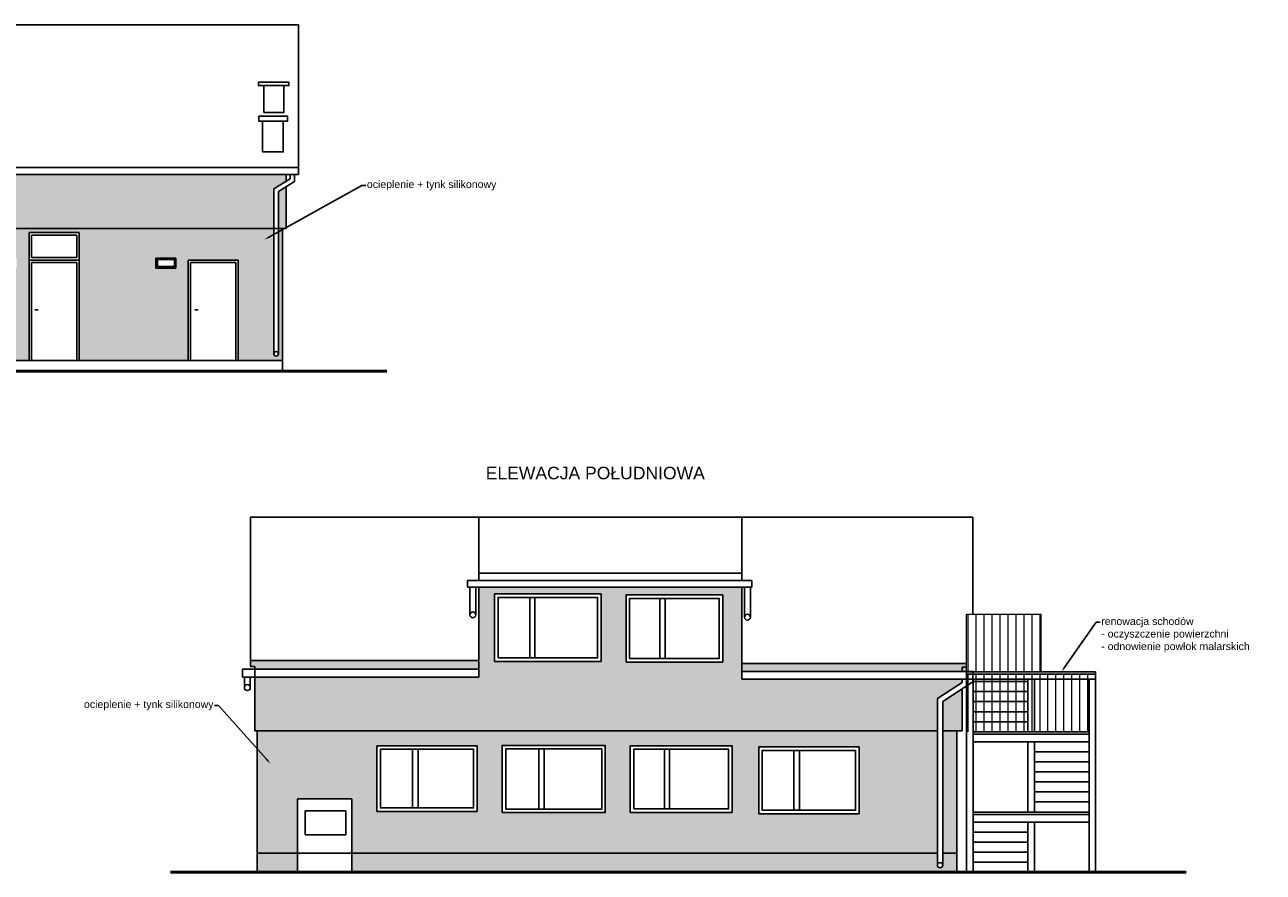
# Model space of a CAD drawing. Header units: metres. Extents: x 158874 to 185002, y -166493 to -154354.
# Tile 5 of 95: x 166640 to 169107, y -163693 to -162004. Entities that reach past the tile are written whole.
import ezdxf
from ezdxf import colors
from ezdxf.entities.mleader import LeaderData, LeaderLine
from ezdxf.math import Vec2, Vec3

# ---------------------------------------------------------------- set-up
doc = ezdxf.new("R2010")
doc.units = ezdxf.units.M
for name, color, linetype, lineweight in [('cienka25', 5, 'Continuous', 25), ('gruba50', 7, 'Continuous', 50), ('Wymiarowanie', 1, 'Continuous', 9), ('wymiarowanie9', 1, 'Continuous', 9)]:
    doc.layers.add(name, color=color, linetype=linetype, lineweight=lineweight)
doc.styles.add('Opisowy', font='arial.ttf')
doc.styles.get("Standard").update_dxf_attribs({"font": 'arial.ttf'})

msp = doc.modelspace()

# ---------------------------------------------------------------- hatches: boundary and pattern name
at = {"layer": 'wymiarowanie9', "ltscale": 0.2, "transparency": 33554508}
h = msp.add_hatch(color=8, dxfattribs=at)
h.dxf.hatch_style = 1
h.paths.add_polyline_path([(167136.0622569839, -162330.9470303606), (167160.1975007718, -162316.0494356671), (167160.1975007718, -162302.1205433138), (167156.2484273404, -162302.1205433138), (165758.6030036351, -162302.1205433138), (165758.6030036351, -162318.4870201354), (165778.7891739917, -162330.9470303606), (165778.7891739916, -162409.9061962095), (167136.0622569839, -162409.9061962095)])
h.paths.add_polyline_path([(166648.1984390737, -162472.7068534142), (166648.1984390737, -162417.7068534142), (166748.1984390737, -162417.7068534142), (166748.1984390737, -162472.7068534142), (166748.1984390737, -162672.7068534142), (166965.1984390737, -162672.7068534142), (166965.1984390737, -162472.7068534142), (167065.1984390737, -162472.7068534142), (167065.1984390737, -162672.7068534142), (167153.1984390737, -162672.7068534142), (167153.1984390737, -162411.8101060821), (167145.0823150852, -162416.3233309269), (167145.0823150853, -162659.582653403, -1), (167136.062256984, -162659.582653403), (167136.0622569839, -162409.9061962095), (165778.7891739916, -162409.9061962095), (165778.7891739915, -162659.582653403, -1), (165769.7691158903, -162659.582653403), (165769.7691158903, -162409.9061962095), (165758.6030036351, -162409.9061962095), (165758.6030036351, -162672.7068534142), (166648.1984390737, -162672.7068534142)])
h.paths.add_polyline_path([(166541.3252577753, -162560.3112230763), (166331.761169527, -162560.3112230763), (166331.761169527, -162452.0009904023), (166541.3252577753, -162452.0009904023)], flags=16)
h.paths.add_polyline_path([(166534.3252577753, -162553.3112230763), (166338.761169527, -162553.3112230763), (166338.761169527, -162459.0009904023), (166534.3252577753, -162459.0009904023)], flags=0)
h.paths.add_polyline_path([(166583.4357637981, -162488.7327229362), (166583.4357637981, -162468.7327229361), (166623.4357637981, -162468.7327229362), (166623.4357637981, -162488.7327229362)], flags=16)
h.paths.add_polyline_path([(166586.4357637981, -162485.7327229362), (166586.4357637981, -162471.7327229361), (166620.4357637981, -162471.7327229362), (166620.4357637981, -162485.7327229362)], flags=0)
h.paths.add_polyline_path([(166900.9721656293, -162488.7327229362), (166900.9721656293, -162468.7327229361), (166940.9721656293, -162468.7327229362), (166940.9721656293, -162488.7327229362)], flags=16)
h.paths.add_polyline_path([(166903.9721656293, -162485.7327229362), (166903.9721656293, -162471.7327229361), (166937.9721656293, -162471.7327229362), (166937.9721656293, -162485.7327229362)], flags=0)
h.paths.add_polyline_path([(166207.6956487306, -162519.7652110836), (166098.1149503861, -162519.7652110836), (166098.1149503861, -162464.5390710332), (166207.6956487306, -162464.5390710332)], flags=16)
h.paths.add_polyline_path([(166200.6956487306, -162512.7652110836), (166105.1149503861, -162512.7652110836), (166105.1149503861, -162471.5390710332), (166200.6956487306, -162471.5390710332)], flags=0)
h.paths.add_polyline_path([(166054.443971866, -162566.6038873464), (165974.618222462, -162566.6038873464), (165974.618222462, -162433.0219425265), (166054.4439718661, -162433.0219425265)], flags=16)
h.paths.add_polyline_path([(166047.443971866, -162559.6038873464), (165981.618222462, -162559.6038873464), (165981.618222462, -162440.0219425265), (166047.4439718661, -162440.0219425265)], flags=0)
h.paths.add_polyline_path([(167160.1975007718, -162326.6258850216), (167145.0823150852, -162335.9558056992), (167145.0823150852, -162409.9061962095), (167156.6222367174, -162409.9061962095), (167160.1975007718, -162407.918058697)], flags=17)
h.paths.add_polyline_path([(165769.7691158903, -162335.9558056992), (165758.6030036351, -162329.0634694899), (165758.6030036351, -162409.9061962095), (165769.7691158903, -162409.9061962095)], flags=0)
h = msp.add_hatch(color=8, dxfattribs=at)
h.dxf.hatch_style = 1
h.paths.add_polyline_path([(168458.2006545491, -163346.5646799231), (168507.7558856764, -163314.5258006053), (168507.7558856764, -163308.2448271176), (168068.2653979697, -163308.2448271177), (168068.2653979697, -163292.4904490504), (168060.9902005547, -163292.4904490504), (168516.3531831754, -163293.114472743), (168516.3531831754, -163276.7360709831), (168068.2653979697, -163276.7360709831), (168068.2653979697, -163124.5463956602), (167544.4026519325, -163124.5463956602), (167544.4026519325, -163270.9863843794), (167089.2678793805, -163270.9863843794), (167089.2678793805, -163282.9230940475), (167098.2015585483, -163282.9230940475), (167098.2015585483, -163288.3118620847), (167544.4026519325, -163288.3118620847), (167544.4026519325, -163303.9419275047), (167575.8832625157, -163272.6416076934), (167575.8832625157, -163137.9865060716), (167787.9097141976, -163137.9865060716), (167787.9097141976, -163272.6416076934), (167575.8832625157, -163272.6416076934), (167544.4026519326, -163303.982116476), (167098.2015585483, -163303.982116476), (167098.2015585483, -163411.0246013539), (168458.2006545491, -163411.0246013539)])
h.paths.add_polyline_path([(167837.7970440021, -163273.7189773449), (167837.7970440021, -163139.9981151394), (168030.3575632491, -163139.9981151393), (168030.3575632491, -163273.7189773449)], flags=16)
h.paths.add_polyline_path([(167844.7970440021, -163266.7189773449), (167844.7970440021, -163146.9981151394), (168023.3575632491, -163146.9981151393), (168023.3575632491, -163266.7189773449)], flags=0)
h.paths.add_polyline_path([(168507.7558856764, -163327.0291773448), (168468.700654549, -163352.279505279), (168468.700654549, -163411.0246013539), (168496.9615636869, -163411.0246013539), (168507.7558856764, -163411.0246013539)], flags=17)
h.paths.add_polyline_path([(168496.9615636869, -163411.0246013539), (168468.700654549, -163411.0246013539), (168468.700654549, -163654.8514367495), (168496.9615636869, -163654.8514367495)])
edge = h.paths.add_edge_path()
edge.add_line((168496.9615636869, -163654.8514367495), (168468.700654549, -163654.8514367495))
edge.add_line((168468.700654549, -163654.8514367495), (168468.700654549, -163678.5811392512))
edge.add_arc((168463.450654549, -163678.5811392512), 5.249999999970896, -180, 0, ccw=False)
edge.add_line((168458.2006545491, -163678.5811392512), (168458.2006545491, -163654.8514367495))
edge.add_line((168458.2006545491, -163654.8514367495), (167291.5796329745, -163654.8514367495))
edge.add_line((167291.5796329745, -163654.8514367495), (167291.5796329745, -163692.7133835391))
edge.add_line((167291.5796329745, -163692.7133835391), (168496.9615636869, -163692.7133835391))
edge.add_line((168496.9615636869, -163692.7133835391), (168496.9615636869, -163654.8514367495))
h.paths.add_polyline_path([(168458.2006545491, -163411.0246013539), (167102.979914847, -163411.0246013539), (167102.979914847, -163654.8514367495), (167182.7731875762, -163654.8514367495), (167182.7731875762, -163546.210575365), (167291.5796329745, -163546.210575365), (167291.5796329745, -163654.8514367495), (168458.200654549, -163654.8514367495)])
h.paths.add_polyline_path([(168302.1804518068, -163576.1317270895), (168102.123910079, -163576.1317270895), (168102.123910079, -163442.9785863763), (168302.1804518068, -163442.9785863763)], flags=16)
h.paths.add_polyline_path([(168295.1804518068, -163569.1317270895), (168109.123910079, -163569.1317270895), (168109.123910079, -163449.9785863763), (168295.1804518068, -163449.9785863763)], flags=0)
h.paths.add_polyline_path([(168049.003572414, -163573.448088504), (167846.1315961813, -163573.448088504), (167846.1315961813, -163440.6839164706), (168049.003572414, -163440.6839164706)], flags=16)
h.paths.add_polyline_path([(168042.003572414, -163566.448088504), (167853.1315961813, -163566.448088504), (167853.1315961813, -163447.6839164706), (168042.003572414, -163447.6839164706)], flags=0)
h.paths.add_polyline_path([(167796.3281644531, -163573.6920071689), (167590.9234586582, -163573.6920071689), (167590.9234586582, -163439.9321627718), (167796.3281644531, -163439.9321627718)], flags=16)
h.paths.add_polyline_path([(167789.3281644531, -163566.6920071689), (167597.9234586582, -163566.6920071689), (167597.9234586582, -163446.9321627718), (167789.3281644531, -163446.9321627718)], flags=0)
h.paths.add_polyline_path([(167541.0872119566, -163571.6029669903), (167341.2753729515, -163571.6029669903), (167341.2753729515, -163440.7107933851), (167541.0872119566, -163440.7107933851)], flags=16)
h.paths.add_polyline_path([(167534.0872119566, -163564.6029669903), (167348.2753729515, -163564.6029669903), (167348.2753729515, -163447.7107933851), (167534.0872119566, -163447.7107933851)], flags=0)
h.paths.add_polyline_path([(167182.7731875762, -163654.8514367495), (167102.979914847, -163654.8514367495), (167102.979914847, -163692.7133835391), (167182.7731875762, -163692.7133835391)])
at = {"layer": 'wymiarowanie9', "ltscale": 0.2}
h = msp.add_hatch(dxfattribs=at)
h.set_pattern_fill('ANSI31', color=0, scale=5, angle=45)
h.set_pattern_definition([(90, (1197.254981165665, -8845.158793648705), (-15.875, 0), [])])
h.paths.add_polyline_path([(168664.3531831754, -163178.1144727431), (168516.3531831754, -163178.114472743), (168516.3531831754, -163293.114472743), (168664.3531831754, -163293.114472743)])
h = msp.add_hatch(dxfattribs=at)
h.set_pattern_fill('ANSI31', color=0, scale=5, angle=45)
h.set_pattern_definition([(90, (1197.254981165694, -8964.75770444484), (-15.875, 0), [])])
h.paths.add_polyline_path([(168760.3531831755, -163308.114472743), (168760.3531831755, -163297.7336720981), (168516.3531831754, -163298.1144727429), (168516.3531831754, -163412.7133835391), (168529.3531831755, -163412.7133835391), (168760.3531831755, -163412.7133835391)])

# ---------------------------------------------------------------- linework, layer by layer
at = {"layer": 'cienka25', "color": 0, "ltscale": 0.2}
for p, q in [((165737.5635312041, -162003.6681389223), (167185.2323935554, -162003.6681389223)), ((167185.2323935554, -162003.6681389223), (167185.2323935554, -162302.1205433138)), ((167116.0240359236, -162125.0064759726), (167155.6767025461, -162125.0064759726)), ((167113.2391610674, -162195.7108391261), (167154.6699256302, -162195.7108391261)), ((165758.6030036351, -162302.1205433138), (167185.2323935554, -162302.1205433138)), ((167156.2484273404, -162302.1205433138), (167177.2878997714, -162302.1205433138)), ((167160.1975007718, -162302.1205433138), (167160.1975007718, -162316.0494356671)), ((167168.2878997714, -162302.1205433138), (167168.2878997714, -162311.0555981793)), ((167177.2878997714, -162302.1205433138), (167177.2878997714, -162316.0767544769)), ((167168.2878997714, -162311.0555981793), (167136.0622569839, -162330.9470303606)), ((167136.062256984, -162659.582653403), (167136.0622569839, -162330.9470303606)), ((167177.2878997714, -162316.0767544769), (167145.0823150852, -162335.9558056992)), ((167160.1975007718, -162326.6258850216), (167160.1975007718, -162409.9061962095)), ((167145.0823150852, -162335.9558056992), (167145.0823150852, -162659.582653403)), ((165778.7891739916, -162409.9061962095), (167160.1975007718, -162409.9061962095)), ((166648.1984390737, -162472.7068534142), (166648.1984390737, -162417.7068534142)), ((166648.1984390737, -162417.7068534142), (166748.1984390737, -162417.7068534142)), ((166653.1984390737, -162467.7068534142), (166653.1984390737, -162422.7068534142)), ((166653.1984390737, -162422.7068534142), (166743.1984390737, -162422.7068534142)), ((166743.1984390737, -162422.7068534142), (166743.1984390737, -162467.7068534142)), ((166748.1984390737, -162417.7068534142), (166748.1984390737, -162472.7068534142)), ((167153.1984390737, -162409.9061962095), (167153.1984390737, -162694.1094630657)), ((166648.1984390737, -162472.7068534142), (166648.1984390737, -162672.7068534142)), ((166648.1984390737, -162472.7068534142), (166748.1984390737, -162472.7068534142)), ((166653.1984390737, -162467.7068534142), (166743.1984390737, -162467.7068534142)), ((166653.1984390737, -162477.7068534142), (166653.1984390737, -162672.7068534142)), ((166653.1984390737, -162477.7068534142), (166743.1984390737, -162477.7068534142)), ((166743.1984390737, -162477.7068534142), (166743.1984390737, -162672.7068534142)), ((166748.1984390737, -162472.7068534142), (166748.1984390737, -162672.7068534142)), ((166900.9721656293, -162488.7327229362), (166900.9721656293, -162468.7327229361)), ((166900.9721656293, -162468.7327229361), (166940.9721656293, -162468.7327229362)), ((166903.9721656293, -162485.7327229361), (166903.9721656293, -162471.7327229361)), ((166903.9721656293, -162471.7327229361), (166937.9721656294, -162471.7327229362)), ((166937.9721656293, -162471.7327229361), (166937.9721656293, -162485.7327229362)), ((166940.9721656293, -162468.7327229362), (166940.9721656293, -162488.7327229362)), ((167065.1984390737, -162472.7068534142), (166965.1984390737, -162472.7068534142)), ((166965.1984390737, -162472.7068534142), (166965.1984390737, -162672.7068534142)), ((167060.1984390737, -162477.7068534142), (166970.1984390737, -162477.7068534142)), ((166970.1984390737, -162477.7068534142), (166970.1984390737, -162672.7068534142)), ((167060.1984390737, -162672.7068534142), (167060.1984390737, -162477.7068534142)), ((167065.1984390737, -162672.7068534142), (167065.1984390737, -162472.7068534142)), ((166940.9721656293, -162488.7327229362), (166900.9721656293, -162488.7327229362)), ((166937.9721656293, -162485.7327229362), (166903.9721656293, -162485.7327229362)), ((166659.4716790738, -162571.5225760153), (166666.1291718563, -162571.5225760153)), ((166978.4865589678, -162571.5225760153), (166985.1440517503, -162571.5225760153)), ((165758.6030036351, -162672.7068534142), (167153.1984390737, -162672.7068534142)), ((167089.2678793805, -163282.9230940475), (167089.2678793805, -162984.8389673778)), ((167089.2678793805, -162984.8389673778), (168528.6977025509, -162984.8389673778)), ((168528.6977025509, -162984.8389673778), (168528.6977025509, -163178.114472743)), ((167521.9683739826, -163124.5463956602), (167521.9683739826, -163111.2722395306)), ((167521.9683739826, -163111.2722395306), (168088.646315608, -163111.2722395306)), ((167544.4026519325, -163096.8231782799), (168068.2653979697, -163096.8231782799)), ((168088.6463156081, -163111.2722395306), (168088.6463156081, -163124.5463956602)), ((167544.4026519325, -163124.5463956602), (167521.9683739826, -163124.5463956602)), ((167526.530444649, -163124.5463956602), (167526.530444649, -163179.7884805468)), ((167538.4197267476, -163179.7884805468), (167538.4197267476, -163124.5463956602)), ((167544.4026519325, -163124.5463956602), (168068.2653979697, -163124.5463956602)), ((167645.9283455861, -163144.9865060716), (167645.9283455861, -163265.6416076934)), ((167656.0255467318, -163144.9865060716), (167656.0255467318, -163265.6416076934)), ((168088.6463156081, -163124.5463956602), (168068.2653979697, -163124.5463956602)), ((168073.7482049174, -163124.5463956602), (168073.7482049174, -163184.4224019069)), ((168085.6374870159, -163184.4224019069), (168085.6374870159, -163124.5463956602)), ((167904.9838413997, -163146.9981151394), (167904.9838413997, -163266.7189773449)), ((167915.5085393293, -163146.9981151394), (167915.5085393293, -163266.7189773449)), ((167544.4026519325, -163288.3118620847), (167073.3668258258, -163288.3118620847)), ((167073.3668258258, -163288.3118620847), (167073.3668258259, -163303.982116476)), ((167098.2015585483, -163282.9230940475), (167089.2678793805, -163282.9230940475)), ((167098.2015585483, -163411.0246013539), (167098.2015585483, -163282.9230940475)), ((167544.4026519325, -163272.6416076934), (167544.4026519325, -163303.982116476)), ((168068.2653979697, -163276.7360709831), (168068.2653979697, -163308.2448271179)), ((168068.2653979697, -163292.4904490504), (168528.6977025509, -163292.4904490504)), ((168516.3531831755, -163284.1227963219), (168507.7558856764, -163284.1227963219)), ((168507.7558856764, -163284.1227963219), (168507.7558856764, -163292.4904490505)), ((168516.3531831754, -163293.114472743), (168516.3531831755, -163312.7133835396)), ((168516.3531831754, -163293.1144727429), (168516.3531831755, -163692.7133835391)), ((168516.3531831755, -163293.1144727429), (168773.3531831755, -163293.114472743)), ((168528.6977025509, -163292.4904490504), (168528.6977025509, -163308.2448271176)), ((168773.3531831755, -163293.114472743), (168773.3531831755, -163692.7133835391)), ((167073.3668258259, -163303.982116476), (167098.2015585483, -163303.982116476)), ((167077.2590650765, -163303.982116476), (167077.2590650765, -163324.7180293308)), ((167089.0112234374, -163324.7180293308), (167089.0112234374, -163303.982116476)), ((167544.4026519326, -163303.982116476), (167098.2015585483, -163303.982116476)), ((168068.2653979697, -163308.2448271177), (168528.6977025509, -163308.2448271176)), ((168507.7558856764, -163314.5258006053), (168458.200654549, -163346.5646799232)), ((168528.6977025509, -163313.4896916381), (168468.700654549, -163352.279505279)), ((168507.7558856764, -163308.2448271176), (168507.7558856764, -163314.5258006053)), ((168516.3531831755, -163298.1144727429), (168773.3531831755, -163298.114472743)), ((168516.3531831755, -163308.1144727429), (168773.3531831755, -163308.114472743)), ((168516.3531831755, -163312.7133835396), (168516.3531831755, -163332.7133835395)), ((168528.6977025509, -163308.2448271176), (168528.6977025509, -163313.4896916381)), ((168529.3531831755, -163308.1144727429), (168529.3531831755, -163692.7133835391)), ((168529.3531831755, -163312.7133835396), (168638.3531831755, -163312.7133835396)), ((168638.3531831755, -163308.114472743), (168638.3531831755, -163312.7133835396)), ((168638.3531831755, -163308.1144727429), (168638.3531831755, -163412.7133835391)), ((168638.3531831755, -163312.7133835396), (168638.3531831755, -163332.7133835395)), ((168651.3531831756, -163308.1144727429), (168651.3531831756, -163412.7133835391)), ((168760.3531831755, -163308.114472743), (168760.3531831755, -163692.7133835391)), ((168507.7558856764, -163327.0291773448), (168507.7558856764, -163411.0246013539)), ((168516.3531831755, -163332.7133835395), (168516.3531831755, -163352.7133835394)), ((168529.3531831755, -163332.7133835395), (168638.3531831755, -163332.7133835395)), ((168638.3531831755, -163332.7133835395), (168638.3531831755, -163352.7133835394)), ((168458.2006545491, -163346.5646799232), (168458.200654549, -163678.5811392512)), ((168468.700654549, -163352.279505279), (168468.700654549, -163678.5811392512)), ((168516.3531831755, -163352.7133835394), (168516.3531831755, -163372.7133835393)), ((168529.3531831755, -163352.7133835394), (168638.3531831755, -163352.7133835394)), ((168638.3531831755, -163352.7133835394), (168638.3531831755, -163372.7133835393)), ((168516.3531831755, -163372.7133835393), (168516.3531831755, -163392.7133835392)), ((168516.3531831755, -163392.7133835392), (168516.3531831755, -163412.7133835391)), ((168529.3531831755, -163372.7133835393), (168638.3531831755, -163372.7133835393)), ((168529.3531831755, -163392.7133835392), (168638.3531831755, -163392.7133835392)), ((168638.3531831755, -163372.7133835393), (168638.3531831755, -163392.7133835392)), ((168638.3531831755, -163392.7133835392), (168638.3531831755, -163412.7133835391)), ((168458.2006545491, -163411.024601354), (167098.2015585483, -163411.0246013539)), ((167102.979914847, -163692.7133835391), (167102.979914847, -163411.0246013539)), ((168496.9615636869, -163411.0246013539), (168468.700654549, -163411.0246013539)), ((168507.7558856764, -163411.0246013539), (168496.9615636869, -163411.0246013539)), ((168496.9615636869, -163411.0246013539), (168496.9615636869, -163692.7133835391)), ((168516.3531831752, -163692.7133835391), (168516.3531831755, -163412.7133835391)), ((168529.3531831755, -163412.7133835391), (168638.3531831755, -163412.7133835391)), ((168529.3531831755, -163412.7133835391), (168760.3531831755, -163412.7133835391)), ((168651.3531831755, -163412.7133835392), (168760.3531831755, -163412.7133835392)), ((168773.3531831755, -163572.7133835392), (168773.3531831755, -163412.7133835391)), ((168529.3531831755, -163417.7133835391), (168760.3531831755, -163417.7133835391)), ((168529.3531831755, -163432.7133835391), (168760.3531831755, -163432.7133835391)), ((168638.3531831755, -163432.7133835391), (168638.3531831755, -163572.7133835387)), ((168651.3531831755, -163417.7133835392), (168760.3531831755, -163417.7133835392)), ((168651.3531831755, -163452.7133835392), (168651.3531831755, -163432.7133835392)), ((168651.3531831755, -163432.7133835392), (168760.3531831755, -163432.7133835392)), ((168651.3531831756, -163432.7133835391), (168651.3531831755, -163572.7133835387)), ((167412.4680779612, -163447.7107933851), (167412.4680779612, -163564.6029669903)), ((167423.4152343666, -163447.7107933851), (167423.4152343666, -163564.6029669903)), ((167664.0834833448, -163446.9321627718), (167664.0834833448, -163566.6920071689)), ((167674.8059732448, -163446.9321627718), (167674.8059732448, -163566.6920071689)), ((167914.6861352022, -163447.6839164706), (167914.6861352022, -163566.448088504)), ((167924.3093798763, -163447.6839164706), (167924.3093798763, -163566.448088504)), ((168172.2053038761, -163449.9785863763), (168172.2053038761, -163569.1317270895)), ((168183.2063263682, -163449.9785863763), (168183.2063263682, -163569.1317270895)), ((168651.3531831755, -163472.7133835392), (168651.3531831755, -163452.7133835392)), ((168651.3531831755, -163452.7133835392), (168760.3531831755, -163452.7133835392)), ((168651.3531831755, -163492.7133835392), (168651.3531831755, -163472.7133835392)), ((168651.3531831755, -163472.7133835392), (168760.3531831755, -163472.7133835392)), ((168651.3531831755, -163512.7133835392), (168651.3531831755, -163492.7133835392)), ((168651.3531831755, -163492.7133835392), (168760.3531831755, -163492.7133835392)), ((168651.3531831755, -163532.7133835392), (168651.3531831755, -163512.7133835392)), ((168651.3531831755, -163512.7133835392), (168760.3531831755, -163512.7133835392)), ((168651.3531831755, -163552.7133835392), (168651.3531831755, -163532.7133835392)), ((168651.3531831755, -163532.7133835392), (168760.3531831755, -163532.7133835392)), ((167182.7731875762, -163692.7133835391), (167182.7731875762, -163546.210575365)), ((167182.7731875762, -163546.210575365), (167291.5796329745, -163546.210575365)), ((167291.5796329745, -163546.210575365), (167291.5796329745, -163692.7133835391)), ((168651.3531831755, -163572.7133835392), (168651.3531831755, -163552.7133835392)), ((168651.3531831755, -163552.7133835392), (168760.3531831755, -163552.7133835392)), ((167198.2067123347, -163570.5022933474), (167198.2067123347, -163617.9289554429)), ((167279.6186315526, -163570.5022933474), (167198.2067123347, -163570.5022933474)), ((167279.6186315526, -163617.9289554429), (167279.6186315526, -163570.5022933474)), ((168760.3531831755, -163572.7133835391), (168529.3531831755, -163572.7133835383)), ((168760.3531831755, -163577.7133835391), (168529.3531831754, -163577.7133835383)), ((168760.3531831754, -163592.7133835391), (168529.3531831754, -163592.7133835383)), ((168529.3531831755, -163592.7133835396), (168638.3531831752, -163592.7133835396)), ((168529.3531831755, -163612.7133835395), (168638.3531831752, -163612.7133835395)), ((168638.3531831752, -163592.7133835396), (168638.3531831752, -163612.7133835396)), ((168638.3531831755, -163592.7133835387), (168638.3531831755, -163692.7133835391)), ((168638.3531831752, -163612.7133835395), (168638.3531831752, -163632.7133835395)), ((168651.3531831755, -163592.7133835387), (168651.3531831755, -163692.7133835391)), ((167198.2067123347, -163617.9289554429), (167279.6186315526, -163617.9289554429)), ((168529.3531831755, -163632.7133835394), (168638.3531831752, -163632.7133835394)), ((168638.3531831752, -163632.7133835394), (168638.3531831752, -163652.7133835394)), ((168458.200654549, -163654.8514367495), (167102.979914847, -163654.8514367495)), ((168496.9615636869, -163654.8514367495), (168468.700654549, -163654.8514367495)), ((168496.9615636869, -163692.7133835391), (168496.9615636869, -163654.8514367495)), ((168529.3531831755, -163652.7133835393), (168638.3531831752, -163652.7133835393)), ((168638.3531831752, -163652.7133835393), (168638.3531831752, -163672.7133835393)), ((168529.3531831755, -163672.7133835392), (168638.3531831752, -163672.7133835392)), ((168638.3531831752, -163672.7133835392), (168638.3531831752, -163692.7133835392))]:
    msp.add_line(p, q, dxfattribs=at)
for points in [[(167116.0240359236, -162178.6554104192), (167155.6767025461, -162178.6554104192), (167155.6767025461, -162125.0064759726), (167165.9657190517, -162125.0064759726), (167165.9657190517, -162118.3439341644), (167105.2356905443, -162118.3439341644), (167105.2356905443, -162125.0064759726), (167116.0240359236, -162125.0064759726), (167116.0240359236, -162178.6554104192)], [(167113.2391610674, -162257.1876749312), (167154.6699256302, -162257.1876749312), (167154.6699256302, -162195.7108391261), (167163.2163655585, -162195.7108391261), (167163.2163655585, -162186.029017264), (167105.7956876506, -162186.029017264), (167105.7956876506, -162195.7108391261), (167113.2391610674, -162195.7108391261), (167113.2391610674, -162257.1876749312)], [(167185.2323935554, -162288.342285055), (165737.5635312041, -162288.342285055)], [(167544.4026519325, -162984.8389673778), (167544.4026519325, -163111.2722395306)], [(168068.2653979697, -162984.8389673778), (168068.2653979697, -163111.2722395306)], [(167544.4026519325, -163124.5463956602), (167544.4026519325, -163270.9863843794), (167089.2678793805, -163270.9863843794)], [(167575.8832625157, -163272.6416076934), (167787.9097141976, -163272.6416076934), (167787.9097141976, -163137.9865060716), (167575.8832625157, -163137.9865060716), (167575.8832625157, -163272.6416076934)], [(167837.7970440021, -163273.7189773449), (168030.3575632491, -163273.7189773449), (168030.3575632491, -163139.9981151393), (167837.7970440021, -163139.9981151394), (167837.7970440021, -163273.7189773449)], [(168068.2653979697, -163124.5463956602), (168068.2653979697, -163276.7360709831), (168516.3531831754, -163276.7360709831)], [(167341.2753729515, -163440.7107933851), (167341.2753729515, -163571.6029669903), (167541.0872119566, -163571.6029669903), (167541.0872119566, -163440.7107933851), (167341.2753729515, -163440.7107933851)], [(167590.9234586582, -163573.6920071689), (167796.3281644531, -163573.6920071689), (167796.3281644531, -163439.9321627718), (167590.9234586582, -163439.9321627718), (167590.9234586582, -163573.6920071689)], [(167846.1315961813, -163573.448088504), (168049.003572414, -163573.448088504), (168049.003572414, -163440.6839164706), (167846.1315961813, -163440.6839164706), (167846.1315961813, -163573.448088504)], [(168102.123910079, -163576.1317270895), (168302.1804518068, -163576.1317270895), (168302.1804518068, -163442.9785863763), (168102.123910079, -163442.9785863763), (168102.123910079, -163576.1317270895)]]:
    msp.add_lwpolyline(points, dxfattribs=at)
for points in [[(167582.8832625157, -163265.6416076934), (167780.9097141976, -163265.6416076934), (167780.9097141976, -163144.9865060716), (167582.8832625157, -163144.9865060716)], [(167844.7970440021, -163266.7189773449), (168023.3575632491, -163266.7189773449), (168023.3575632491, -163146.9981151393), (167844.7970440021, -163146.9981151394)], [(167348.2753729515, -163447.7107933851), (167348.2753729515, -163564.6029669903), (167534.0872119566, -163564.6029669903), (167534.0872119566, -163447.7107933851)], [(167597.9234586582, -163566.6920071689), (167789.3281644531, -163566.6920071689), (167789.3281644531, -163446.9321627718), (167597.9234586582, -163446.9321627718)], [(167853.1315961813, -163566.448088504), (168042.003572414, -163566.448088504), (168042.003572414, -163447.6839164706), (167853.1315961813, -163447.6839164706)], [(168109.123910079, -163569.1317270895), (168295.1804518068, -163569.1317270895), (168295.1804518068, -163449.9785863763), (168109.123910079, -163449.9785863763)]]:
    msp.add_lwpolyline(points, close=True, dxfattribs=at)
for centre, radius in [((167140.5722860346, -162659.582653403), 4.510029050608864), ((167532.4750856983, -163179.7884805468), 5.944641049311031), ((168079.6928459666, -163184.4224019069), 5.944641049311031), ((167083.1351442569, -163324.7180293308), 5.876079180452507), ((168463.450654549, -163678.5811392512), 5.249999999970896)]:
    msp.add_circle(centre, radius, dxfattribs=at)
at = {"layer": 'gruba50', "color": 0, "ltscale": 0.2}
for p, q in [((165433.6936072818, -162694.1094630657), (167361.0139741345, -162694.1094630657)), ((166930.1482988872, -163692.7133835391), (168954.0584686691, -163692.7133835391))]:
    msp.add_line(p, q, dxfattribs=at)
at = {"layer": 'wymiarowanie9', "color": 0, "ltscale": 0.2}
for p, q in [((168516.3531831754, -163293.114472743), (168516.3531831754, -163178.114472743)), ((168516.3531831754, -163178.114472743), (168664.3531831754, -163178.114472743)), ((168664.3531831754, -163178.1144727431), (168664.3531831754, -163293.1144727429)), ((168516.3531831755, -163298.1144727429), (168773.3531831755, -163297.7133835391))]:
    msp.add_line(p, q, dxfattribs=at)

# ---------------------------------------------------------------- texts
at = {"layer": 'Wymiarowanie', "color": 0, "insert": (167519.1751544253, -162884.5726212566), "char_height": 25, "attachment_point": 1, "style": 'Opisowy'}
msp.add_mtext_dynamic_manual_height_columns('\\A1;\\pxqc;ELEWACJA POŁUDNIOWA', width=514.5820227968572, gutter_width=20, heights=[0], dxfattribs=at)

# ---------------------------------------------------------------- leaders
at = {"layer": 'wymiarowanie9', "ltscale": 0.2}
ml = msp.add_multileader_mtext('Standard', dxfattribs=at)
ml.set_content('ocieplenie + tynk silikonowy', color=256)
ml.set_leader_properties()
ml.build(insert=Vec2(0, 0))
ml.multileader.update_dxf_attribs({"arrow_head_size": 12})
ctx = ml.context
ctx.base_point, ctx.char_height, ctx.arrow_head_size, ctx.plane_origin = Vec3(167319.3735207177, -162323.8518997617), 15, 12, Vec3(167219.7388257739, -162416.768039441)
notes = []
notes.append((ctx, [(0, (1, 1, 0), (167311.3735207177, -162323.8518997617), (1, 0), 8, [(0, [(167116.8370853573, -162432.0299752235)], 0, [])])]))
ctx.mtext.insert, ctx.mtext.flow_direction = Vec3(167321.3735207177, -162314.1469202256), 5
ml = msp.add_multileader_mtext('Standard', dxfattribs=at)
ml.set_content('renowacja schodów\\P- oczyszczenie powierzchni\\P- odnowienie powłok malarskich', color=256)
ml.set_leader_properties()
ml.build(insert=Vec2(0, 0))
ml.multileader.update_dxf_attribs({"arrow_head_size": 12})
ctx = ml.context
ctx.base_point, ctx.char_height, ctx.arrow_head_size, ctx.plane_origin = Vec3(168782.6891046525, -163194.4995815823), 15, 12, Vec3(168712.5893872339, -163069.19626143)
notes.append((ctx, [(0, (1, 1, 0), (168774.6891046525, -163194.4995815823), (1, 0), 8, [(0, [(168705.3165003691, -163293.1144727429)], 0, [])])]))
ctx.mtext.insert, ctx.mtext.flow_direction = Vec3(168784.6891046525, -163184.9173851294), 5
ml = msp.add_multileader_mtext('Standard', dxfattribs=at)
ml.set_content('ocieplenie + tynk silikonowy', color=256)
ml.set_leader_properties()
ml.build(insert=Vec2(0, 0))
ml.multileader.update_dxf_attribs({"arrow_head_size": 12})
ctx = ml.context
ctx.base_point, ctx.char_height, ctx.arrow_head_size, ctx.plane_origin = Vec3(166756.5713527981, -163360.1440878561), 15, 12, Vec3(166656.9366578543, -163453.0602275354)
ctx.text_align_type = 2
notes.append((ctx, [(1, (1, 1, 0), (167025.6893609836, -163360.1440878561), (-1, 0), 8, [(0, [(167129.2980080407, -163476.4219372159)], 0, [])])]))
ctx.mtext.insert, ctx.mtext.alignment, ctx.mtext.flow_direction = Vec3(167015.6893609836, -163350.43910832), 3, 5
for ctx, leaders in notes:
    for number, flags, end, landing, length, lines in leaders:
        leader = LeaderData()
        leader.index, (leader.has_last_leader_line, leader.has_dogleg_vector, leader.attachment_direction) = number, flags
        leader.last_leader_point, leader.dogleg_vector, leader.dogleg_length = Vec3(end), Vec3(landing), length
        for number, points, colour, breaks in lines:
            line = LeaderLine()
            line.index, line.vertices, line.color, line.breaks = number, Vec3.list(points), colors.encode_raw_color(colour), breaks
            leader.lines.append(line)
        ctx.leaders.append(leader)

doc.saveas('drawing.dxf')
